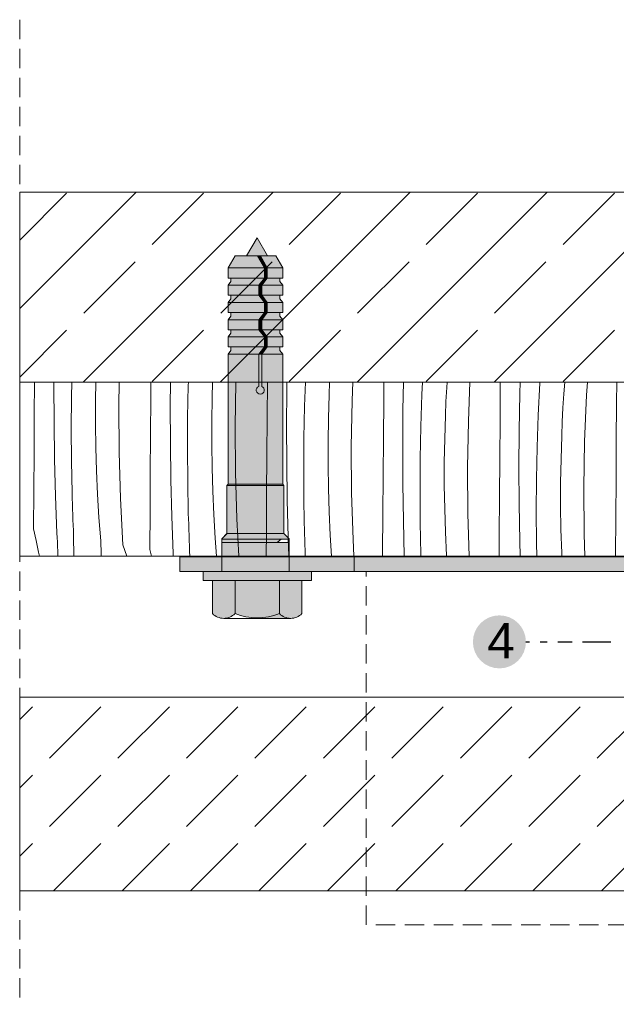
# Model space of a CAD drawing. Header units: millimetres. Extents: x -7814 to 55813, y 465 to 25965.
# Tile 77 of 112: x 47588 to 48204, y 14403 to 15420. Entities that reach past the tile are written whole.
import ezdxf

# ---------------------------------------------------------------- set-up
doc = ezdxf.new("R2010")
doc.units = ezdxf.units.MM
doc.linetypes.add('Hidden Line', pattern=[30, 20, -10])
for name, color, linetype, lineweight in [('2D - Ogolne2', 251, 'Continuous', 15), ('2D - Ogolne5', 161, 'Continuous', 25), ('2D Drafting - General102', 254, 'Continuous', 13), ('2D Drafting - General121', 255, 'Continuous', 0), ('2D Drafting - General2', 251, 'Continuous', 15), ('2D Drafting - General81', 251, 'Continuous', 20), ('Opisy - Tekst121', 255, 'Continuous', 0)]:
    doc.layers.add(name, color=color, linetype=linetype, lineweight=lineweight)
doc.styles.add('GENERATED_STYLE_5', font='arial.ttf')

# ---------------------------------------------------------------- blocks, each defined once
blk = doc.blocks.new('*X2')
at = {"layer": '2D Drafting - General81', "linetype": 'Continuous'}
for p, q in [((-50715.2, 67247), (-50714.9, 67280.7)), ((-50695, 67277.3), (-50694.9, 67280.7)), ((-50694.8, 67239.2), (-50695, 67277.3)), ((-50676.9, 67265.2), (-50676.6, 67280.7)), ((-50652, 67261.5), (-50651.7, 67280.7)), ((-50628, 67256.1), (-50627.6, 67280.7)), ((-50594.8, 67265.2), (-50594.7, 67280.7)), ((-50574.9, 67256.1), (-50574.7, 67280.7)), ((-50556.9, 67244), (-50556.2, 67277.1)), ((-50556.2, 67277.1), (-50556.1, 67280.7)), ((-50531.5, 67264.5), (-50531.1, 67280.7)), ((-50507.9, 67234.9), (-50507.1, 67280.7)), ((-50474.8, 67244), (-50474.5, 67280.7)), ((-50454.8, 67235), (-50454.6, 67273.1)), ((-50454.6, 67273.1), (-50454.5, 67280.7)), ((-50436.1, 67255.9), (-50435.3, 67280.7)), ((-50410.7, 67267.4), (-50410.2, 67280.7)), ((-50387, 67261.5), (-50386.2, 67280.7)), ((-50354.4, 67262.2), (-50354.2, 67280.7)), ((-50334.5, 67252), (-50334, 67280.7)), ((-50314.9, 67267.8), (-50314.3, 67280.7)), ((-50290.1, 67260.7), (-50289.3, 67275.2)), ((-50289.3, 67275.2), (-50289, 67280.7)), ((-50267, 67240.4), (-50265.3, 67280.7)), ((-50234.3, 67241), (-50234, 67280.4)), ((-50234, 67280.4), (-50234, 67280.7)), ((-50213.8, 67268.9), (-50213.5, 67280.7)), ((-50194.9, 67246.6), (-50193.3, 67279.6)), ((-50193.3, 67279.6), (-50193.2, 67280.7)), ((-50168.4, 67268.5), (-50167.5, 67280.7)), ((-50144.9, 67267), (-50144, 67280.7)), ((-50113.9, 67259.2), (-50113.7, 67280.7)), ((-50093.7, 67247.8), (-50092.8, 67280.7)), ((-50073.2, 67258.4), (-50071.9, 67280.7)), ((-50047.3, 67261.8), (-50046.2, 67276.3)), ((-50046.2, 67276.3), (-50045.8, 67280.7)), ((-50024.9, 67245.8), (-50022.6, 67280.7)), ((-49993.8, 67238), (-49993.5, 67277.4)), ((-49993.5, 67277.4), (-49993.5, 67280.7)), ((-49972.6, 67264.7), (-49972, 67280.7)), ((-49951.2, 67270.2), (-49950.4, 67280.7)), ((-49924.8, 67269.6), (-49923.8, 67280.7)), ((-49904.8, 67224.6), (-49901.7, 67272.4)), ((-49901.7, 67272.4), (-49901, 67280.7)), ((-49873.4, 67256.2), (-49873.2, 67280.7)), ((-49852.6, 67243.6), (-49851.2, 67280.7)), ((-49831.1, 67249.1), (-49828.7, 67280.7)), ((-49803.4, 67262.9), (-49801.8, 67277.3)), ((-49801.8, 67277.3), (-49801.2, 67280.7)), ((-49781.6, 67251.2), (-49779, 67280.7)), ((-49753.4, 67235), (-49753, 67274.4)), ((-49753, 67274.4), (-49753, 67280.7)), ((-49731.1, 67260.5), (-49732.6, 67280.7)), ((-49708.6, 67260.8), (-49707.4, 67271.5)), ((-49707.4, 67271.5), (-49706.9, 67280.7)), ((-49681.8, 67256.1), (-49677.8, 67277.9)), ((-49677.8, 67277.9), (-49677.5, 67280.7)), ((-49661.6, 67230), (-49657.4, 67277.6)), ((-49657.4, 67277.6), (-49657, 67280.7)), ((-49632.9, 67253.2), (-49632.7, 67274.1)), ((-49632.7, 67274.1), (-49632.7, 67280.7)), ((-49613.6, 67274.2), (-49614, 67280.7)), ((-49611, 67239.3), (-49613.6, 67274.2)), ((-49586.8, 67271.8), (-49587.3, 67280.7)), ((-49586.7, 67261), (-49586.8, 67271.8)), ((-49557.7, 67256.8), (-49555.2, 67278.8)), ((-49555.2, 67278.8), (-49555.1, 67280.7)), ((-49537.3, 67256.5), (-49534.6, 67280.7)), ((-49512.7, 67252.9), (-49512.4, 67273.8)), ((-49512.4, 67273.8), (-49512.3, 67280.7)), ((-49493.5, 67253), (-49495.4, 67280.7)), ((-49468.6, 67272), (-49470.1, 67280.7)), ((-49467.3, 67261.3), (-49468.6, 67272)), ((-49435.1, 67257.6), (-49434, 67279.8)), ((-49434, 67279.8), (-49434.1, 67280.7)), ((-49417.2, 67235.3), (-49412.1, 67280.7)), ((-49392.4, 67252.6), (-49392.1, 67273.5)), ((-49392.1, 67273.5), (-49392, 67280.7)), ((-49375.8, 67266.7), (-49376.6, 67280.7)), ((-49352.8, 67271.8), (-49355.4, 67280.7)), ((-49350.4, 67261.3), (-49352.8, 67271.8)), ((-50677.1, 67232.2), (-50676.9, 67265.2)), ((-50652, 67237.3), (-50652, 67261.5)), ((-50595.1, 67225.8), (-50594.8, 67265.2)), ((-50531.9, 67240.3), (-50531.5, 67264.5)), ((-50411.5, 67243.3), (-50410.7, 67267.4)), ((-50387.9, 67213.7), (-50387, 67261.5)), ((-50354.7, 67222.8), (-50354.4, 67262.2)), ((-50316.1, 67234.7), (-50314.9, 67267.8)), ((-50214.4, 67230.8), (-50213.8, 67268.9)), ((-50169.3, 67254.1), (-50168.4, 67268.5)), ((-50146.9, 67219.2), (-50144.9, 67267)), ((-50048.3, 67247.4), (-50047.3, 67261.8)), ((-49973.7, 67226.6), (-49972.6, 67264.7)), ((-49953.2, 67237.2), (-49951.2, 67270.2)), ((-49926.1, 67255.1), (-49924.8, 67269.6)), ((-49804.8, 67248.4), (-49803.4, 67262.9)), ((-49466.7, 67250.6), (-49467.3, 67261.3)), ((-49373.5, 67231.8), (-49375.8, 67266.7)), ((-49348.5, 67250.8), (-49350.4, 67261.3)), ((-50627.7, 67208.3), (-50628, 67256.1)), ((-50574.7, 67218), (-50574.9, 67256.1)), ((-50436.8, 67222.9), (-50436.1, 67255.9)), ((-50334.7, 67213.8), (-50334.5, 67252)), ((-50290.7, 67246.2), (-50290.1, 67260.7)), ((-50170, 67239.6), (-50169.3, 67254.1)), ((-50114.2, 67219.8), (-50113.9, 67259.2)), ((-50074.8, 67225.4), (-50073.2, 67258.4)), ((-49927.2, 67240.7), (-49926.1, 67255.1)), ((-49873.8, 67216.8), (-49873.4, 67256.2)), ((-49784.7, 67203.5), (-49781.6, 67251.2)), ((-49732.5, 67222.4), (-49731.1, 67260.5)), ((-49711, 67227.9), (-49708.6, 67260.8)), ((-49683.3, 67241.7), (-49681.8, 67256.1)), ((-49633.3, 67213.8), (-49632.9, 67253.2)), ((-49587.3, 67250.3), (-49586.7, 67261)), ((-49561.7, 67235), (-49557.7, 67256.8)), ((-49541.5, 67208.8), (-49537.3, 67256.5)), ((-49512.9, 67232), (-49512.7, 67252.9)), ((-49490.9, 67218.2), (-49493.5, 67253)), ((-49437.7, 67235.6), (-49435.1, 67257.6)), ((-49392.6, 67231.7), (-49392.4, 67252.6)), ((-50715.5, 67207.7), (-50715.2, 67247)), ((-50557.1, 67211), (-50556.9, 67244)), ((-50475, 67204.7), (-50474.8, 67244)), ((-50411.8, 67219.1), (-50411.5, 67243.3)), ((-50291.4, 67222.1), (-50290.7, 67246.2)), ((-50234.6, 67201.7), (-50234.3, 67241)), ((-50196, 67213.6), (-50194.9, 67246.6)), ((-50094.4, 67209.6), (-50093.7, 67247.8)), ((-50049.2, 67232.9), (-50048.3, 67247.4)), ((-50026.8, 67198), (-50024.9, 67245.8)), ((-49853.6, 67205.4), (-49852.6, 67243.6)), ((-49833.1, 67216.1), (-49831.1, 67249.1)), ((-49806, 67234), (-49804.8, 67248.4)), ((-49684.7, 67227.3), (-49683.3, 67241.7)), ((-49588.5, 67239.7), (-49587.3, 67250.3)), ((-49466.7, 67239.9), (-49466.7, 67250.6)), ((-49348.2, 67248.2), (-49348.5, 67250.8)), ((-50694.2, 67201), (-50694.8, 67239.2)), ((-50676.9, 67199.1), (-50677.1, 67232.2)), ((-50651.6, 67213.2), (-50652, 67237.3)), ((-50531.9, 67216.2), (-50531.9, 67240.3)), ((-50507.6, 67187.1), (-50507.9, 67234.9)), ((-50454.6, 67196.8), (-50454.8, 67235)), ((-50316.7, 67201.7), (-50316.1, 67234.7)), ((-50267.8, 67192.6), (-50267, 67240.4)), ((-50214.7, 67192.6), (-50214.4, 67230.8)), ((-50170.6, 67225.1), (-50170, 67239.6)), ((-50049.9, 67218.4), (-50049.2, 67232.9)), ((-49994.2, 67198.7), (-49993.8, 67238)), ((-49954.7, 67204.2), (-49953.2, 67237.2)), ((-49928.2, 67226.2), (-49927.2, 67240.7)), ((-49807.2, 67219.5), (-49806, 67234)), ((-49753.7, 67195.7), (-49753.4, 67235)), ((-49612.4, 67201.2), (-49611, 67239.3)), ((-49591, 67206.7), (-49588.5, 67239.7)), ((-49563.2, 67220.5), (-49561.7, 67235)), ((-49513.2, 67192.7), (-49512.9, 67232)), ((-49467.2, 67229.2), (-49466.7, 67239.9)), ((-49441.6, 67213.8), (-49437.7, 67235.6)), ((-49421.4, 67187.7), (-49417.2, 67235.3)), ((-49392.8, 67210.8), (-49392.6, 67231.7)), ((-49370.9, 67197), (-49373.5, 67231.8)), ((-50595.4, 67186.5), (-50595.1, 67225.8)), ((-50437, 67189.8), (-50436.8, 67222.9)), ((-50355, 67183.5), (-50354.7, 67222.8)), ((-50291.8, 67198), (-50291.4, 67222.1)), ((-50171.3, 67200.9), (-50170.6, 67225.1)), ((-50075.9, 67192.4), (-50074.8, 67225.4)), ((-49974.3, 67188.4), (-49973.7, 67226.6)), ((-49929.1, 67211.7), (-49928.2, 67226.2)), ((-49906.8, 67176.9), (-49904.8, 67224.6)), ((-49733.5, 67184.2), (-49732.5, 67222.4)), ((-49713, 67194.9), (-49711, 67227.9)), ((-49686, 67212.8), (-49684.7, 67227.3)), ((-49664.7, 67182.3), (-49661.6, 67230)), ((-49564.6, 67206.1), (-49563.2, 67220.5)), ((-49468.4, 67218.5), (-49467.2, 67229.2)), ((-50650.9, 67189), (-50651.6, 67213.2)), ((-50574.1, 67179.8), (-50574.7, 67218)), ((-50556.8, 67177.9), (-50557.1, 67211)), ((-50531.6, 67192), (-50531.9, 67216.2)), ((-50411.8, 67195), (-50411.8, 67219.1)), ((-50387.6, 67165.9), (-50387.9, 67213.7)), ((-50334.6, 67175.6), (-50334.7, 67213.8)), ((-50196.7, 67180.5), (-50196, 67213.6)), ((-50147.7, 67171.4), (-50146.9, 67219.2)), ((-50114.5, 67180.5), (-50114.2, 67219.8)), ((-50050.5, 67203.9), (-50049.9, 67218.4)), ((-49929.9, 67197.2), (-49929.1, 67211.7)), ((-49874.1, 67177.5), (-49873.8, 67216.8)), ((-49834.7, 67183.1), (-49833.1, 67216.1)), ((-49808.2, 67205), (-49807.2, 67219.5)), ((-49687.1, 67198.3), (-49686, 67212.8)), ((-49633.6, 67174.5), (-49633.3, 67213.8)), ((-49492.4, 67180), (-49490.9, 67218.2)), ((-49470.9, 67185.5), (-49468.4, 67218.5)), ((-49443.2, 67199.4), (-49441.6, 67213.8)), ((-49393.2, 67171.5), (-49392.8, 67210.8)), ((-50715.7, 67168.3), (-50715.5, 67207.7)), ((-50693.2, 67162.9), (-50694.2, 67201)), ((-50626.3, 67160.5), (-50627.7, 67208.3)), ((-50475.3, 67165.3), (-50475, 67204.7)), ((-50316.9, 67168.6), (-50316.7, 67201.7)), ((-50234.9, 67162.3), (-50234.6, 67201.7)), ((-50171.7, 67176.8), (-50171.3, 67200.9)), ((-50094.6, 67171.5), (-50094.4, 67209.6)), ((-50051.3, 67179.8), (-50050.5, 67203.9)), ((-49955.9, 67171.2), (-49954.7, 67204.2)), ((-49854.2, 67167.3), (-49853.6, 67205.4)), ((-49809.1, 67190.5), (-49808.2, 67205)), ((-49786.7, 67155.7), (-49784.7, 67203.5)), ((-49613.5, 67163.1), (-49612.4, 67201.2)), ((-49593, 67173.7), (-49591, 67206.7)), ((-49565.9, 67191.6), (-49564.6, 67206.1)), ((-49544.6, 67161.1), (-49541.5, 67208.8)), ((-50676.2, 67166.1), (-50676.9, 67199.1)), ((-50530.8, 67167.9), (-50531.6, 67192)), ((-50454.1, 67158.7), (-50454.6, 67196.8)), ((-50411.5, 67170.8), (-50411.8, 67195)), ((-50291.8, 67173.8), (-50291.8, 67198)), ((-50267.5, 67144.7), (-50267.8, 67192.6)), ((-50214.5, 67154.5), (-50214.7, 67192.6)), ((-50076.6, 67159.3), (-50075.9, 67192.4)), ((-50027.7, 67150.2), (-50026.8, 67198)), ((-49994.5, 67159.3), (-49994.2, 67198.7)), ((-49930.5, 67182.7), (-49929.9, 67197.2)), ((-49809.8, 67176.1), (-49809.1, 67190.5)), ((-49754, 67156.3), (-49753.7, 67195.7)), ((-49714.6, 67161.9), (-49713, 67194.9)), ((-49688.1, 67183.9), (-49687.1, 67198.3)), ((-49567, 67177.2), (-49565.9, 67191.6)), ((-49513.6, 67153.3), (-49513.2, 67192.7)), ((-49444.6, 67184.9), (-49443.2, 67199.4)), ((-49372.3, 67158.9), (-49370.9, 67197)), ((-49350.8, 67164.4), (-49348.4, 67197.3)), ((-49348.4, 67197.3), (-49348.2, 67198.6)), ((-50649.8, 67164.9), (-50650.9, 67189)), ((-50595.7, 67147.2), (-50595.4, 67186.5)), ((-50573.2, 67141.7), (-50574.1, 67179.8)), ((-50506.2, 67139.3), (-50507.6, 67187.1)), ((-50436.8, 67156.8), (-50437, 67189.8)), ((-50355.3, 67144.2), (-50355, 67183.5)), ((-50196.9, 67147.5), (-50196.7, 67180.5)), ((-50114.8, 67141.2), (-50114.5, 67180.5)), ((-50051.6, 67155.6), (-50051.3, 67179.8)), ((-49974.5, 67150.3), (-49974.3, 67188.4)), ((-49931.2, 67158.6), (-49930.5, 67182.7)), ((-49835.8, 67150), (-49834.7, 67183.1)), ((-49734.2, 67146.1), (-49733.5, 67184.2)), ((-49689, 67169.4), (-49688.1, 67183.9)), ((-49666.6, 67134.5), (-49664.7, 67182.3)), ((-49493.4, 67141.9), (-49492.4, 67180)), ((-49472.9, 67152.6), (-49470.9, 67185.5)), ((-49445.8, 67170.5), (-49444.6, 67184.9)), ((-49424.5, 67140), (-49421.4, 67187.7)), ((-50556.2, 67144.9), (-50556.8, 67177.9)), ((-50410.8, 67146.7), (-50411.5, 67170.8)), ((-50334, 67137.5), (-50334.6, 67175.6)), ((-50291.4, 67149.7), (-50291.8, 67173.8)), ((-50171.7, 67152.6), (-50171.7, 67176.8)), ((-50147.4, 67123.6), (-50147.7, 67171.4)), ((-50094.4, 67133.3), (-50094.6, 67171.5)), ((-49956.5, 67138.2), (-49955.9, 67171.2)), ((-49907.6, 67129), (-49906.8, 67176.9)), ((-49874.4, 67138.2), (-49874.1, 67177.5)), ((-49810.4, 67161.6), (-49809.8, 67176.1)), ((-49634, 67135.2), (-49633.6, 67174.5)), ((-49594.5, 67140.7), (-49593, 67173.7)), ((-49568, 67162.7), (-49567, 67177.2)), ((-49447, 67156), (-49445.8, 67170.5)), ((-49393.5, 67132.2), (-49393.2, 67171.5)), ((-50716, 67129), (-50715.7, 67168.3)), ((-50691.8, 67124.7), (-50693.2, 67162.9)), ((-50676.1, 67160.5), (-50676.2, 67166.1)), ((-50675.9, 67155), (-50676.1, 67160.5)), ((-50648.4, 67140.8), (-50649.8, 67164.9)), ((-50623.7, 67112.7), (-50626.3, 67160.5)), ((-50529.7, 67143.8), (-50530.8, 67167.9)), ((-50475.6, 67126), (-50475.3, 67165.3)), ((-50386.1, 67118.1), (-50387.6, 67165.9)), ((-50316.7, 67135.6), (-50316.9, 67168.6)), ((-50235.2, 67123), (-50234.9, 67162.3)), ((-49854.5, 67129.1), (-49854.2, 67167.3)), ((-49811.1, 67137.4), (-49810.4, 67161.6)), ((-49715.7, 67128.9), (-49714.6, 67161.9)), ((-49689.7, 67154.9), (-49689, 67169.4)), ((-49614.1, 67124.9), (-49613.5, 67163.1)), ((-49568.9, 67148.2), (-49568, 67162.7)), ((-49546.6, 67113.3), (-49544.6, 67161.1)), ((-49352.8, 67131.4), (-49350.8, 67164.4)), ((-50675.7, 67149.4), (-50675.9, 67155)), ((-50675.5, 67143.9), (-50675.7, 67149.4)), ((-50453.1, 67120.5), (-50454.1, 67158.7)), ((-50436.1, 67123.7), (-50436.8, 67156.8)), ((-50290.7, 67125.5), (-50291.4, 67149.7)), ((-50213.9, 67116.3), (-50214.5, 67154.5)), ((-50171.4, 67128.5), (-50171.7, 67152.6)), ((-50076.8, 67126.3), (-50076.6, 67159.3)), ((-50051.6, 67131.5), (-50051.6, 67155.6)), ((-50027.4, 67102.4), (-50027.7, 67150.2)), ((-49994.8, 67120), (-49994.5, 67159.3)), ((-49974.4, 67112.1), (-49974.5, 67150.3)), ((-49931.6, 67134.4), (-49931.2, 67158.6)), ((-49836.4, 67117), (-49835.8, 67150)), ((-49787.5, 67107.9), (-49786.7, 67155.7)), ((-49754.3, 67117), (-49754, 67156.3)), ((-49690.3, 67140.4), (-49689.7, 67154.9)), ((-49513.9, 67114), (-49513.6, 67153.3)), ((-49474.5, 67119.6), (-49472.9, 67152.6)), ((-49448, 67141.5), (-49447, 67156)), ((-49373.3, 67120.7), (-49372.3, 67158.9)), ((-50675.3, 67138.3), (-50675.5, 67143.9)), ((-50646.6, 67116.7), (-50648.4, 67140.8)), ((-50595.9, 67107.8), (-50595.7, 67147.2)), ((-50571.8, 67103.6), (-50573.2, 67141.7)), ((-50556, 67139.3), (-50556.2, 67144.9)), ((-50555.8, 67133.8), (-50556, 67139.3)), ((-50528.3, 67119.6), (-50529.7, 67143.8)), ((-50504.1, 67100.7), (-50506.2, 67139.3)), ((-50409.7, 67122.6), (-50410.8, 67146.7)), ((-50355.5, 67104.8), (-50355.3, 67144.2)), ((-50266.2, 67100.7), (-50267.5, 67144.7)), ((-50196.6, 67114.4), (-50196.9, 67147.5)), ((-50115.1, 67101.8), (-50114.8, 67141.2)), ((-49734.4, 67107.9), (-49734.2, 67146.1)), ((-49691.1, 67116.3), (-49690.3, 67140.4)), ((-49595.6, 67107.7), (-49594.5, 67140.7)), ((-49569.7, 67133.7), (-49568.9, 67148.2)), ((-49494, 67103.8), (-49493.4, 67141.9)), ((-49448.9, 67127), (-49448, 67141.5)), ((-49426.1, 67100.7), (-49424.5, 67140)), ((-50716, 67129), (-50713.3, 67117)), ((-50675.1, 67132.8), (-50675.3, 67138.3)), ((-50674.8, 67127.2), (-50675.1, 67132.8)), ((-50555.6, 67128.2), (-50555.8, 67133.8)), ((-50333.1, 67100.7), (-50334, 67137.5)), ((-50316, 67102.6), (-50316.7, 67135.6)), ((-50094, 67100.7), (-50094.4, 67133.3)), ((-50051.3, 67107.3), (-50051.6, 67131.5)), ((-49956.7, 67105.1), (-49956.5, 67138.2)), ((-49931.6, 67110.3), (-49931.6, 67134.4)), ((-49907.4, 67100.7), (-49907.6, 67129)), ((-49874.7, 67100.7), (-49874.4, 67138.2)), ((-49854.3, 67100.7), (-49854.5, 67129.1)), ((-49811.5, 67113.3), (-49811.1, 67137.4)), ((-49667.2, 67100.7), (-49666.6, 67134.5)), ((-49634.2, 67100.7), (-49634, 67135.2)), ((-49570.3, 67119.2), (-49569.7, 67133.7)), ((-49393.8, 67100.7), (-49393.5, 67132.2)), ((-49354.3, 67100.7), (-49352.8, 67131.4)), ((-50691.7, 67120), (-50691.8, 67124.7)), ((-50691.4, 67115.4), (-50691.7, 67120)), ((-50674.6, 67121.7), (-50674.8, 67127.2)), ((-50674.3, 67100.7), (-50674.6, 67121.7)), ((-50555.4, 67122.7), (-50555.6, 67128.2)), ((-50555.2, 67117.2), (-50555.4, 67122.7)), ((-50526.9, 67100.7), (-50528.3, 67119.6)), ((-50475.8, 67100.7), (-50475.6, 67126)), ((-50452.4, 67100.7), (-50453.1, 67120.5)), ((-50435.9, 67118.2), (-50436.1, 67123.7)), ((-50408.4, 67100.7), (-50409.7, 67122.6)), ((-50289.6, 67101.4), (-50290.7, 67125.5)), ((-50235.3, 67100.7), (-50235.2, 67123)), ((-50170.6, 67104.4), (-50171.4, 67128.5)), ((-50146.7, 67100.7), (-50147.4, 67123.6)), ((-50076.6, 67100.7), (-50076.8, 67126.3)), ((-49994.9, 67100.7), (-49994.8, 67120)), ((-49716.3, 67100.7), (-49715.7, 67128.9)), ((-49614.3, 67100.7), (-49614.1, 67124.9)), ((-49570.8, 67100.7), (-49570.3, 67119.2)), ((-49475.1, 67100.7), (-49474.5, 67119.6)), ((-49449.6, 67112.5), (-49448.9, 67127)), ((-49373.7, 67100.7), (-49373.3, 67120.7)), ((-50713.3, 67117), (-50710.8, 67105)), ((-50691.2, 67110.7), (-50691.4, 67115.4)), ((-50691, 67106), (-50691.2, 67110.7)), ((-50646.3, 67103.4), (-50646.6, 67116.7)), ((-50623.7, 67112.7), (-50619.8, 67100.7)), ((-50555, 67111.6), (-50555.2, 67117.2)), ((-50554.8, 67106.1), (-50555, 67111.6)), ((-50435.8, 67112.6), (-50435.9, 67118.2)), ((-50435.6, 67107.1), (-50435.8, 67112.6)), ((-50385.2, 67100.7), (-50386.1, 67118.1)), ((-50213.5, 67100.7), (-50213.9, 67116.3)), ((-50196.3, 67100.7), (-50196.6, 67114.4)), ((-49974.2, 67100.7), (-49974.4, 67112.1)), ((-49931.4, 67100.7), (-49931.6, 67110.3)), ((-49836.6, 67100.7), (-49836.4, 67117)), ((-49811.5, 67100.7), (-49811.5, 67113.3)), ((-49754.5, 67100.7), (-49754.3, 67117)), ((-49691.3, 67100.7), (-49691.1, 67116.3)), ((-49546.8, 67100.7), (-49546.6, 67113.3)), ((-49514, 67100.7), (-49513.9, 67114)), ((-49450.1, 67100.7), (-49449.6, 67112.5)), ((-50710.8, 67105), (-50709.9, 67100.7)), ((-50690.8, 67101.4), (-50691, 67106)), ((-50690.8, 67100.7), (-50690.8, 67101.4)), ((-50646.2, 67100.7), (-50646.3, 67103.4)), ((-50595.9, 67107.8), (-50594.3, 67100.7)), ((-50571.7, 67100.7), (-50571.8, 67103.6)), ((-50554.5, 67100.7), (-50554.8, 67106.1)), ((-50435.4, 67101.5), (-50435.6, 67107.1)), ((-50435.3, 67100.7), (-50435.4, 67101.5)), ((-50355.6, 67100.7), (-50355.5, 67104.8)), ((-50316, 67100.7), (-50316, 67102.6)), ((-50289.6, 67100.7), (-50289.6, 67101.4)), ((-50170.5, 67100.7), (-50170.6, 67104.4)), ((-50115.1, 67100.7), (-50115.1, 67101.8)), ((-50051.1, 67100.7), (-50051.3, 67107.3)), ((-50027.3, 67100.7), (-50027.4, 67102.4)), ((-49956.7, 67100.7), (-49956.7, 67105.1)), ((-49787.5, 67100.7), (-49787.5, 67107.9)), ((-49734.4, 67100.7), (-49734.4, 67107.9)), ((-49595.8, 67100.7), (-49595.6, 67107.7)), ((-49494.1, 67100.7), (-49494, 67103.8))]:
    blk.add_line(p, q, dxfattribs=at)
blk = doc.blocks.new('Wype_nienie_15')
at = {"layer": '2D Drafting - General2', "linetype": 'Continuous'}
for p, q in [((-49348.2, 67280.7), (-50730.3, 67280.7)), ((-50730.3, 67280.7), (-50730.3, 67100.7)), ((-49348.2, 67100.7), (-49348.2, 67280.7)), ((-50730.3, 67100.7), (-49348.2, 67100.7))]:
    blk.add_line(p, q, dxfattribs=at)
at = {"layer": '2D Drafting - General81', "linetype": 'Continuous'}
blk.add_blockref('*X2', (0, 0), dxfattribs=at)

msp = doc.modelspace()

# ---------------------------------------------------------------- hatches: boundary and pattern name
at = {"layer": '2D - Ogolne5', "linetype": 'Continuous'}
msp.add_hatch(color=256, dxfattribs=at).paths.add_polyline_path([(48083.65, 14750.21, 1), (48083.65, 14804.98, 1)], flags=0)
at = {"layer": '2D Drafting - General102', "linetype": 'Continuous'}
msp.add_hatch(color=256, dxfattribs=at).paths.add_polyline_path([(48813.53, 14865.27), (47753.53, 14865.27), (47753.53, 14850.27), (48033.53, 14850.27), (48090.07, 14850.27), (48813.53, 14850.27)])
at = {"layer": '2D Drafting - General121', "linetype": 'Continuous'}
for points in [[(47833.43, 15194.87), (47822.61, 15176.15), (47844.24, 15176.15)], [(47810.65, 15176.15), (47803.51, 15163.77), (47840.99, 15163.77), (47833.84, 15176.15)], [(47833.84, 15176.15), (47840.99, 15163.77), (47843.95, 15163.77), (47836.8, 15176.15)], [(47836.8, 15176.15), (47843.95, 15163.77), (47859.86, 15163.77), (47852.71, 15176.15)], [(47803.51, 15153.41), (47840.99, 15153.41), (47840.99, 15163.77), (47803.51, 15163.77)], [(47843.95, 15153.41), (47843.95, 15163.77), (47840.99, 15163.77), (47840.99, 15153.41)], [(47843.95, 15153.41), (47859.86, 15153.41), (47859.86, 15163.77), (47843.95, 15163.77)], [(47806.46, 15153.41), (47806.46, 15149.71), (47803.51, 15145.97), (47835.25, 15145.97), (47840.99, 15153.41)], [(47838.2, 15145.97), (47843.95, 15153.41), (47840.99, 15153.41), (47835.25, 15145.97)], [(47856.9, 15153.41), (47843.95, 15153.41), (47838.2, 15145.97), (47859.86, 15145.97), (47856.9, 15149.71)], [(47803.51, 15145.97), (47803.51, 15135.61), (47835.25, 15135.61), (47835.25, 15145.97)], [(47838.2, 15135.61), (47838.2, 15145.97), (47835.25, 15145.97), (47835.25, 15135.61)], [(47859.86, 15145.97), (47838.2, 15145.97), (47838.2, 15135.61), (47859.86, 15135.61)], [(47806.46, 15135.61), (47806.46, 15131.92), (47803.51, 15128.17), (47840.99, 15128.17), (47835.25, 15135.61)], [(47835.25, 15135.61), (47840.99, 15128.17), (47843.95, 15128.17), (47838.2, 15135.61)], [(47856.9, 15135.61), (47838.2, 15135.61), (47843.95, 15128.17), (47859.86, 15128.17), (47856.9, 15131.92)], [(47803.51, 15128.17), (47803.51, 15117.82), (47840.99, 15117.82), (47840.99, 15128.17)], [(47840.99, 15128.17), (47840.99, 15117.82), (47843.95, 15117.82), (47843.95, 15128.17)], [(47859.86, 15128.17), (47843.95, 15128.17), (47843.95, 15117.82), (47859.86, 15117.82)], [(47806.46, 15117.82), (47806.46, 15114.12), (47803.51, 15110.38), (47835.25, 15110.38), (47840.99, 15117.82)], [(47840.99, 15117.82), (47835.25, 15110.38), (47838.2, 15110.38), (47843.95, 15117.82)], [(47838.2, 15110.38), (47859.86, 15110.38), (47856.9, 15114.12), (47856.9, 15117.82), (47843.95, 15117.82)], [(47803.51, 15100.02), (47835.25, 15100.02), (47835.25, 15110.38), (47803.51, 15110.38)], [(47838.2, 15100.02), (47838.2, 15110.38), (47835.25, 15110.38), (47835.25, 15100.02)], [(47859.86, 15110.38), (47838.2, 15110.38), (47838.2, 15100.02), (47859.86, 15100.02)], [(47806.46, 15100.02), (47806.46, 15096.32), (47803.51, 15092.58), (47840.99, 15092.58), (47835.25, 15100.02)], [(47803.51, 15082.22), (47840.99, 15082.22), (47840.99, 15092.58), (47803.51, 15092.58)], [(47835.25, 15100.02), (47840.99, 15092.58), (47843.95, 15092.58), (47838.2, 15100.02)], [(47856.9, 15100.02), (47838.2, 15100.02), (47843.95, 15092.58), (47859.86, 15092.58), (47856.9, 15096.32)], [(47843.95, 15082.22), (47843.95, 15092.58), (47840.99, 15092.58), (47840.99, 15082.22)], [(47859.86, 15092.58), (47843.95, 15092.58), (47843.95, 15082.22), (47859.86, 15082.22)], [(47806.46, 15082.22), (47806.46, 15078.53), (47803.51, 15074.78), (47835.25, 15074.78), (47840.99, 15082.22)], [(47838.2, 15074.78), (47843.95, 15082.22), (47840.99, 15082.22), (47835.25, 15074.78)], [(47856.9, 15082.22), (47843.95, 15082.22), (47838.2, 15074.78), (47859.86, 15074.78), (47856.9, 15078.53)], [(47802.26, 14939.12), (47861.11, 14939.12), (47859.86, 14940.36), (47803.51, 14940.36)], [(47802.26, 14889.38), (47861.11, 14889.38), (47861.11, 14939.12), (47802.26, 14939.12)], [(47796.94, 14883.79), (47866.52, 14883.79), (47866.52, 14883.96), (47861.11, 14889.38), (47802.36, 14889.38), (47796.94, 14883.96)], [(47796.85, 14880.27), (47796.85, 14850.27), (47833.52, 14850.27), (47866.52, 14850.27), (47866.52, 14880.27), (47829.65, 14880.27)], [(47796.85, 14850.27), (47833.52, 14850.27), (47866.52, 14850.27), (47866.52, 14880.27), (47830.6, 14880.27), (47796.85, 14880.27)], [(47796.94, 14880.27), (47829.65, 14880.27), (47854, 14880.27), (47858.37, 14883.79), (47796.94, 14883.79)], [(47833.52, 14850.27), (47777.61, 14850.27), (47777.61, 14840.95), (47833.52, 14840.95), (47889.44, 14840.95), (47889.44, 14850.27)]]:
    msp.add_hatch(color=256, dxfattribs=at).paths.add_polyline_path(points)
h = msp.add_hatch(color=256, dxfattribs=at)
edge = h.paths.add_edge_path()
edge.add_line((47803.51, 14940.36), (47859.86, 14940.36))
edge.add_line((47859.86, 14940.36), (47859.86, 15074.78))
edge.add_line((47859.86, 15074.78), (47838.2, 15074.78))
edge.add_line((47838.2, 15074.78), (47838.2, 15041.47))
edge.add_arc((47836.72, 15037.56), 4.18, -249.29839, 69.29839, ccw=False)
edge.add_line((47835.25, 15041.47), (47835.25, 15074.78))
edge.add_line((47835.25, 15074.78), (47803.51, 15074.78))
edge.add_line((47803.51, 15074.78), (47803.51, 14940.36))
h = msp.add_hatch(color=256, dxfattribs=at)
edge = h.paths.add_edge_path()
edge.add_line((47835.25, 15074.78), (47835.25, 15041.47))
edge.add_arc((47836.72, 15037.56), 4.18, 110.70161, 429.29839)
edge.add_line((47838.2, 15041.47), (47838.2, 15074.78))
edge.add_line((47838.2, 15074.78), (47835.25, 15074.78))
h = msp.add_hatch(color=256, dxfattribs=at)
edge = h.paths.add_edge_path()
edge.add_line((47787.31, 14840.95), (47787.31, 14806.78))
edge.add_arc((47798.96, 14818.22), 16.33, 224.47805, 315.52195)
edge.add_line((47810.61, 14806.78), (47810.61, 14840.95))
edge.add_line((47810.61, 14840.95), (47787.31, 14840.95))
h = msp.add_hatch(color=256, dxfattribs=at)
edge = h.paths.add_edge_path()
edge.add_line((47810.61, 14840.95), (47810.61, 14806.78))
edge.add_arc((47833.52, 14866.09), 63.58, 248.87798, 270)
edge.add_arc((47833.52, 14866.09), 63.58, 270, 291.12202)
edge.add_line((47856.44, 14806.78), (47856.44, 14840.95))
edge.add_line((47856.44, 14840.95), (47833.52, 14840.95))
edge.add_line((47833.52, 14840.95), (47810.61, 14840.95))
h = msp.add_hatch(color=256, dxfattribs=at)
edge = h.paths.add_edge_path()
edge.add_line((47856.44, 14840.95), (47856.44, 14806.78))
edge.add_arc((47868.09, 14818.22), 16.33, 224.47805, 315.52195)
edge.add_line((47879.74, 14806.78), (47879.74, 14840.95))
edge.add_line((47879.74, 14840.95), (47856.44, 14840.95))
h = msp.add_hatch(color=256, dxfattribs=at)
edge = h.paths.add_edge_path()
edge.add_arc((47833.52, 14866.09), 63.58, 248.87798, 270, ccw=False)
edge.add_arc((47798.96, 14818.22), 16.33, 270, 315.52195, ccw=False)
edge.add_line((47798.96, 14801.89), (47868.09, 14801.89))
edge.add_arc((47868.09, 14818.22), 16.33, 224.47805, 270, ccw=False)
edge.add_arc((47833.52, 14866.09), 63.58, 270, 291.12202, ccw=False)
at = {"layer": '2D Drafting - General81', "linetype": 'Continuous'}
h = msp.add_hatch(dxfattribs=at)
h.set_pattern_fill('SOLID___DASHED', color=256, style=0, pattern_type=2)
h.set_pattern_definition([(45, (98318.56, -52234.74), (-70.71068, 70.71068), []), (45, (98283.2, -52199.39), (-70.71068, 70.71068), [75, -25])])
h.paths.add_polyline_path([(47588.27, 15242.17), (48970.35, 15242.17), (48970.35, 15045.94), (47588.27, 15045.94)])
h = msp.add_hatch(dxfattribs=at)
h.set_pattern_fill('BETON', color=256, style=0, pattern_type=2)
h.set_pattern_definition([(45, (98318.56, -52234.74), (-70.71068, 70.71068), [75, -25]), (45, (98318.56, -52164.03), (-70.71068, 70.71068), [75, -25])])
h.paths.add_polyline_path([(48970.35, 14520.35), (48970.35, 14720.35), (47588.27, 14720.35), (47588.27, 14520.35)])

# ---------------------------------------------------------------- linework, layer by layer
at = {"layer": '2D - Ogolne2', "linetype": 'Continuous'}
for p, q in [((47822.61, 15176.15), (47833.43, 15194.87)), ((47844.24, 15176.15), (47833.43, 15194.87)), ((47810.65, 15176.15), (47803.51, 15163.77)), ((47852.71, 15176.15), (47810.65, 15176.15)), ((47833.84, 15176.15), (47840.99, 15163.77)), ((47836.8, 15176.15), (47843.95, 15163.77)), ((47852.71, 15176.15), (47859.86, 15163.77)), ((47859.86, 15163.77), (47803.51, 15163.77)), ((47803.51, 15163.77), (47803.51, 15153.41)), ((47840.99, 15163.77), (47840.99, 15153.41)), ((47843.95, 15163.77), (47843.95, 15153.41)), ((47859.86, 15163.77), (47859.86, 15153.41)), ((47859.86, 15153.41), (47803.51, 15153.41)), ((47806.46, 15153.41), (47806.46, 15149.71)), ((47840.99, 15153.41), (47835.25, 15145.97)), ((47843.95, 15153.41), (47838.2, 15145.97)), ((47856.9, 15153.41), (47856.9, 15149.71)), ((47806.46, 15149.71), (47803.51, 15145.97)), ((47859.86, 15145.97), (47803.51, 15145.97)), ((47803.51, 15145.97), (47803.51, 15135.61)), ((47835.25, 15145.97), (47835.25, 15135.61)), ((47838.2, 15145.97), (47838.2, 15135.61)), ((47856.9, 15149.71), (47859.86, 15145.97)), ((47859.86, 15145.97), (47859.86, 15135.61)), ((47859.86, 15135.61), (47803.51, 15135.61)), ((47803.51, 15135.61), (47806.46, 15135.61)), ((47806.46, 15135.61), (47806.46, 15131.92)), ((47835.25, 15135.61), (47840.99, 15128.17)), ((47838.2, 15135.61), (47843.95, 15128.17)), ((47859.86, 15135.61), (47856.9, 15135.61)), ((47856.9, 15135.61), (47856.9, 15131.92)), ((47806.46, 15131.92), (47803.51, 15128.17)), ((47859.86, 15128.17), (47803.51, 15128.17)), ((47803.51, 15128.17), (47803.51, 15117.82)), ((47840.99, 15128.17), (47840.99, 15117.82)), ((47843.95, 15128.17), (47843.95, 15117.82)), ((47856.9, 15131.92), (47859.86, 15128.17)), ((47859.86, 15128.17), (47859.86, 15117.82)), ((47859.86, 15117.82), (47803.51, 15117.82)), ((47803.51, 15117.82), (47806.46, 15117.82)), ((47806.46, 15114.12), (47803.51, 15110.38)), ((47806.46, 15117.82), (47806.46, 15114.12)), ((47840.99, 15117.82), (47835.25, 15110.38)), ((47843.95, 15117.82), (47838.2, 15110.38)), ((47859.86, 15117.82), (47856.9, 15117.82)), ((47856.9, 15117.82), (47856.9, 15114.12)), ((47856.9, 15114.12), (47859.86, 15110.38)), ((47859.86, 15110.38), (47803.51, 15110.38)), ((47803.51, 15110.38), (47803.51, 15100.02)), ((47835.25, 15110.38), (47835.25, 15100.02)), ((47838.2, 15110.38), (47838.2, 15100.02)), ((47859.86, 15110.38), (47859.86, 15100.02)), ((47859.86, 15100.02), (47803.51, 15100.02)), ((47803.51, 15100.02), (47806.46, 15100.02)), ((47806.46, 15096.32), (47803.51, 15092.58)), ((47859.86, 15092.58), (47803.51, 15092.58)), ((47803.51, 15092.58), (47803.51, 15082.22)), ((47806.46, 15100.02), (47806.46, 15096.32)), ((47835.25, 15100.02), (47840.99, 15092.58)), ((47838.2, 15100.02), (47843.95, 15092.58)), ((47840.99, 15092.58), (47840.99, 15082.22)), ((47843.95, 15092.58), (47843.95, 15082.22)), ((47859.86, 15100.02), (47856.9, 15100.02)), ((47856.9, 15100.02), (47856.9, 15096.32)), ((47856.9, 15096.32), (47859.86, 15092.58)), ((47859.86, 15092.58), (47859.86, 15082.22)), ((47859.86, 15082.22), (47803.51, 15082.22)), ((47803.51, 15082.22), (47806.46, 15082.22)), ((47806.46, 15082.22), (47806.46, 15078.53)), ((47840.99, 15082.22), (47835.25, 15074.78)), ((47843.95, 15082.22), (47838.2, 15074.78)), ((47859.86, 15082.22), (47856.9, 15082.22)), ((47856.9, 15082.22), (47856.9, 15078.53)), ((47806.46, 15078.53), (47803.51, 15074.78)), ((47859.86, 15074.78), (47803.51, 15074.78)), ((47803.51, 15074.78), (47803.51, 14940.36)), ((47835.25, 15074.78), (47835.25, 15041.47)), ((47838.2, 15074.78), (47838.2, 15041.47)), ((47856.9, 15078.53), (47859.86, 15074.78)), ((47859.86, 15074.78), (47859.86, 14940.36)), ((47803.51, 14940.36), (47802.26, 14939.12)), ((47861.11, 14939.12), (47802.26, 14939.12)), ((47802.26, 14939.12), (47802.26, 14889.38)), ((47803.51, 14940.36), (47859.86, 14940.36)), ((47859.86, 14940.36), (47861.11, 14939.12)), ((47861.11, 14939.12), (47861.11, 14889.38)), ((47802.26, 14889.38), (47796.85, 14883.96)), ((47861.11, 14889.38), (47802.26, 14889.38)), ((47861.11, 14889.38), (47866.52, 14883.96)), ((47796.85, 14883.96), (47796.85, 14880.27)), ((47796.85, 14880.27), (47830.6, 14880.27)), ((47866.52, 14880.27), (47829.65, 14880.27)), ((47866.52, 14883.96), (47866.52, 14880.27))]:
    msp.add_line(p, q, dxfattribs=at)
msp.add_arc((47836.72, 15037.56), 4.18, 110.70161, 69.29839, dxfattribs=at)
at = {"layer": '2D - Ogolne5', "linetype": 'Continuous'}
for p, q in [((48111.03, 14777.6), (48114.69, 14777.6)), ((48125.67, 14777.6), (48132.99, 14777.6)), ((48143.97, 14777.6), (48158.61, 14777.6)), ((48169.58, 14777.6), (48198.86, 14777.6))]:
    msp.add_line(p, q, dxfattribs=at)
at = {"layer": '2D Drafting - General2', "linetype": 'Hidden Line'}
for p, q in [((47588.27, 15420.21), (47588.27, 14403.26)), ((47945.99, 14485.27), (47945.99, 14850.27)), ((48245.99, 14485.27), (47945.99, 14485.27))]:
    msp.add_line(p, q, dxfattribs=at)
at = {"layer": '2D Drafting - General2', "linetype": 'Continuous'}
for p, q in [((47796.85, 14850.27), (47796.85, 14880.27)), ((47866.52, 14850.27), (47866.52, 14880.27)), ((47753.53, 14865.27), (48813.53, 14865.27)), ((47753.53, 14865.27), (47753.53, 14850.27)), ((47933.53, 14865.27), (47933.53, 14850.27)), ((47753.53, 14850.27), (48813.53, 14850.27)), ((47777.61, 14850.27), (47833.52, 14850.27)), ((47777.61, 14840.95), (47777.61, 14850.27)), ((47889.44, 14850.27), (47833.52, 14850.27)), ((47889.44, 14840.95), (47889.44, 14850.27)), ((47833.52, 14840.95), (47777.61, 14840.95)), ((47787.31, 14806.78), (47787.31, 14840.95)), ((47810.61, 14806.78), (47810.61, 14840.95)), ((47833.52, 14840.95), (47889.44, 14840.95)), ((47856.44, 14806.78), (47856.44, 14840.95)), ((47879.74, 14806.78), (47879.74, 14840.95)), ((47798.96, 14801.89), (47868.09, 14801.89))]:
    msp.add_line(p, q, dxfattribs=at)
at = {"layer": '2D Drafting - General2', "linetype": 'Continuous', "flags": 128}
for points in [[(47588.27, 15242.17), (48970.35, 15242.17), (48970.35, 15045.94), (47588.27, 15045.94)], [(47833.43, 15194.87), (47822.61, 15176.15), (47844.24, 15176.15)], [(47810.65, 15176.15), (47803.51, 15163.77), (47840.99, 15163.77), (47833.84, 15176.15)], [(47833.84, 15176.15), (47840.99, 15163.77), (47843.95, 15163.77), (47836.8, 15176.15)], [(47836.8, 15176.15), (47843.95, 15163.77), (47859.86, 15163.77), (47852.71, 15176.15)], [(47803.51, 15153.41), (47840.99, 15153.41), (47840.99, 15163.77), (47803.51, 15163.77)], [(47843.95, 15153.41), (47843.95, 15163.77), (47840.99, 15163.77), (47840.99, 15153.41)], [(47843.95, 15153.41), (47859.86, 15153.41), (47859.86, 15163.77), (47843.95, 15163.77)], [(47806.46, 15153.41), (47806.46, 15149.71), (47803.51, 15145.97), (47835.25, 15145.97), (47840.99, 15153.41)], [(47838.2, 15145.97), (47843.95, 15153.41), (47840.99, 15153.41), (47835.25, 15145.97)], [(47856.9, 15153.41), (47843.95, 15153.41), (47838.2, 15145.97), (47859.86, 15145.97), (47856.9, 15149.71)], [(47803.51, 15145.97), (47803.51, 15135.61), (47835.25, 15135.61), (47835.25, 15145.97)], [(47838.2, 15135.61), (47838.2, 15145.97), (47835.25, 15145.97), (47835.25, 15135.61)], [(47859.86, 15145.97), (47838.2, 15145.97), (47838.2, 15135.61), (47859.86, 15135.61)], [(47806.46, 15135.61), (47806.46, 15131.92), (47803.51, 15128.17), (47840.99, 15128.17), (47835.25, 15135.61)], [(47835.25, 15135.61), (47840.99, 15128.17), (47843.95, 15128.17), (47838.2, 15135.61)], [(47856.9, 15135.61), (47838.2, 15135.61), (47843.95, 15128.17), (47859.86, 15128.17), (47856.9, 15131.92)], [(47803.51, 15128.17), (47803.51, 15117.82), (47840.99, 15117.82), (47840.99, 15128.17)], [(47840.99, 15128.17), (47840.99, 15117.82), (47843.95, 15117.82), (47843.95, 15128.17)], [(47859.86, 15128.17), (47843.95, 15128.17), (47843.95, 15117.82), (47859.86, 15117.82)], [(47806.46, 15117.82), (47806.46, 15114.12), (47803.51, 15110.38), (47835.25, 15110.38), (47840.99, 15117.82)], [(47840.99, 15117.82), (47835.25, 15110.38), (47838.2, 15110.38), (47843.95, 15117.82)], [(47838.2, 15110.38), (47859.86, 15110.38), (47856.9, 15114.12), (47856.9, 15117.82), (47843.95, 15117.82)], [(47803.51, 15100.02), (47835.25, 15100.02), (47835.25, 15110.38), (47803.51, 15110.38)], [(47838.2, 15100.02), (47838.2, 15110.38), (47835.25, 15110.38), (47835.25, 15100.02)], [(47859.86, 15110.38), (47838.2, 15110.38), (47838.2, 15100.02), (47859.86, 15100.02)], [(47806.46, 15100.02), (47806.46, 15096.32), (47803.51, 15092.58), (47840.99, 15092.58), (47835.25, 15100.02)], [(47803.51, 15082.22), (47840.99, 15082.22), (47840.99, 15092.58), (47803.51, 15092.58)], [(47835.25, 15100.02), (47840.99, 15092.58), (47843.95, 15092.58), (47838.2, 15100.02)], [(47856.9, 15100.02), (47838.2, 15100.02), (47843.95, 15092.58), (47859.86, 15092.58), (47856.9, 15096.32)], [(47843.95, 15082.22), (47843.95, 15092.58), (47840.99, 15092.58), (47840.99, 15082.22)], [(47859.86, 15092.58), (47843.95, 15092.58), (47843.95, 15082.22), (47859.86, 15082.22)], [(47806.46, 15082.22), (47806.46, 15078.53), (47803.51, 15074.78), (47835.25, 15074.78), (47840.99, 15082.22)], [(47838.2, 15074.78), (47843.95, 15082.22), (47840.99, 15082.22), (47835.25, 15074.78)], [(47856.9, 15082.22), (47843.95, 15082.22), (47838.2, 15074.78), (47859.86, 15074.78), (47856.9, 15078.53)], [(47802.26, 14939.12), (47861.11, 14939.12), (47859.86, 14940.36), (47803.51, 14940.36)], [(47802.26, 14889.38), (47861.11, 14889.38), (47861.11, 14939.12), (47802.26, 14939.12)], [(47796.94, 14883.79), (47866.52, 14883.79), (47866.52, 14883.96), (47861.11, 14889.38), (47802.36, 14889.38), (47796.94, 14883.96)], [(47796.85, 14880.27), (47796.85, 14850.27), (47833.52, 14850.27), (47866.52, 14850.27), (47866.52, 14880.27), (47829.65, 14880.27)], [(47796.85, 14850.27), (47833.52, 14850.27), (47866.52, 14850.27), (47866.52, 14880.27), (47830.6, 14880.27), (47796.85, 14880.27)], [(47796.94, 14880.27), (47829.65, 14880.27), (47854, 14880.27), (47858.37, 14883.79), (47796.94, 14883.79)], [(48813.53, 14865.27), (47753.53, 14865.27), (47753.53, 14850.27), (48033.53, 14850.27), (48090.07, 14850.27), (48813.53, 14850.27)], [(47833.52, 14850.27), (47777.61, 14850.27), (47777.61, 14840.95), (47833.52, 14840.95), (47889.44, 14840.95), (47889.44, 14850.27)], [(48970.35, 14520.35), (48970.35, 14720.35), (47588.27, 14720.35), (47588.27, 14520.35)]]:
    msp.add_lwpolyline(points, close=True, dxfattribs=at)
for points in [[(47803.51, 14940.36), (47859.86, 14940.36), (47859.86, 15074.78), (47838.2, 15074.78), (47838.2, 15041.47, -5.4750432), (47835.25, 15041.47), (47835.25, 15074.78), (47803.51, 15074.78)], [(47835.25, 15074.78), (47835.25, 15041.47, 5.4750432), (47838.2, 15041.47), (47838.2, 15074.78)], [(47787.31, 14840.95), (47787.31, 14806.78, 0.4195601), (47810.61, 14806.78), (47810.61, 14840.95)], [(47810.61, 14840.95), (47810.61, 14806.78, 0.092424), (47833.52, 14802.51, 0.092424), (47856.44, 14806.78), (47856.44, 14840.95), (47833.52, 14840.95)], [(47856.44, 14840.95), (47856.44, 14806.78, 0.4195601), (47879.74, 14806.78), (47879.74, 14840.95)], [(47833.52, 14802.51, -0.092424), (47810.61, 14806.78, -0.201281), (47798.96, 14801.89), (47868.09, 14801.89, -0.201281), (47856.44, 14806.78, -0.092424)]]:
    msp.add_lwpolyline(points, format="xyb", close=True, dxfattribs=at)
at = {"layer": '2D Drafting - General2', "linetype": 'Continuous'}
for centre, radius, start, end in [((47798.96, 14818.22), 16.33, 224.47805, 315.52195), ((47833.52, 14866.09), 63.58, 248.87798, 270), ((47833.52, 14866.09), 63.58, 270, 291.12202), ((47868.09, 14818.22), 16.33, 224.47805, 315.52195)]:
    msp.add_arc(centre, radius, start, end, dxfattribs=at)

# ---------------------------------------------------------------- block references
at = {"layer": '2D Drafting - General81', "linetype": 'Continuous'}
msp.add_blockref('Wype_nienie_15', (98318.56, -52234.74), dxfattribs=at)

# ---------------------------------------------------------------- texts
at = {"layer": 'Opisy - Tekst121', "linetype": 'Continuous', "insert": (48071.11, 14796.99), "char_height": 36.498, "attachment_point": 1, "style": 'GENERATED_STYLE_5'}
msp.add_mtext('{4}', dxfattribs=at)

doc.saveas('drawing.dxf')
